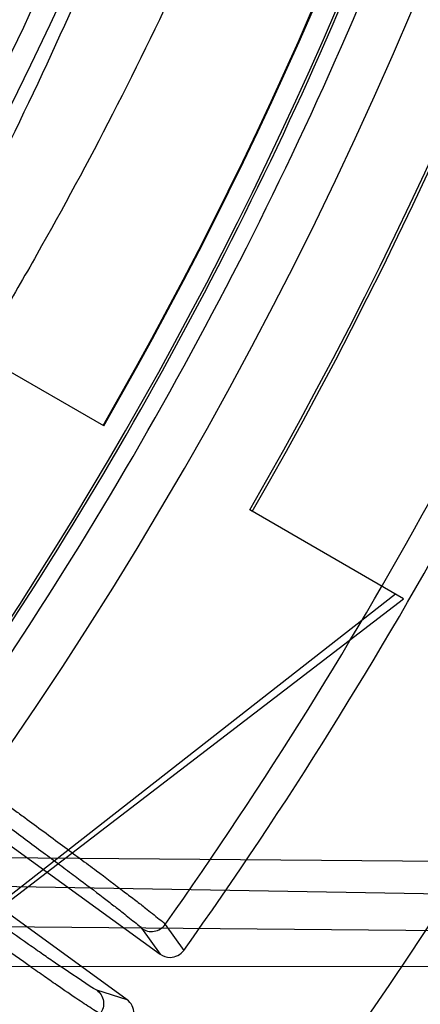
# Model space of a CAD drawing. Header units: millimetres. Extents: x 0 to 297, y 0 to 210.
# Tile 39 of 256: x 147.66 to 147.6956, y 91.1248 to 91.2125. Entities that reach past the tile are written whole.
import ezdxf

# ---------------------------------------------------------------- set-up
doc = ezdxf.new("R2010")
doc.units = ezdxf.units.MM
doc.header["$LTSCALE"] = 16.335
doc.layers.get('0').update_dxf_attribs({"linetype": 'CONTINUOUS'})
doc.layers.add('01_GLOBAL', color=7, linetype='CONTINUOUS')
doc.layers.add('INTFCLR_144815', color=7, linetype='CONTINUOUS')

msp = doc.modelspace()

# ---------------------------------------------------------------- linework, layer by layer
at = {"color": 7, "linetype": 'Continuous'}
msp.add_circle((148.0808034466, 92.1164639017), 1.9, dxfattribs=at)
at = {"color": 9, "linetype": 'Continuous'}
msp.add_arc((148.0808034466, 92.1164639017), 1.8756493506, 182.9674534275, 267.0325465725, dxfattribs=at)
at = {"layer": '01_GLOBAL', "color": 7, "linetype": 'Continuous'}
msp.add_circle((148.0808034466, 92.1164639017), 1.925, dxfattribs=at)
at = {"layer": 'INTFCLR_144815', "color": 6, "linetype": 'Continuous'}
for p, q in [((147.6674328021, 91.1763241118), (147.6538936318, 91.1841409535)), ((147.6941244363, 91.16091369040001), (147.6804231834, 91.1688241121)), ((147.6289322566, 91.1608730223), (147.6724532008, 91.1292532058)), ((147.6934135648, 91.1613241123), (147.6297297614, 91.11148943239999)), ((147.6323849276, 91.1135671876), (147.6941244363, 91.16091369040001)), ((147.6695142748, 91.1252081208), (147.6259933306, 91.1568279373)), ((147.6404664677, 91.1380252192), (147.7133196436, 91.1374299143))]:
    msp.add_line(p, q, dxfattribs=at)
at = {"layer": 'INTFCLR_144815', "color": 9, "linetype": 'Continuous'}
for p, q in [((147.7449290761, 91.13378375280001), (147.6064460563, 91.13620154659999)), ((147.6063751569, 91.1321407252), (147.7381147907, 91.1310451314)), ((147.6729018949, 91.13191032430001), (147.6745572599, 91.1295962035)), ((147.670797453, 91.13156205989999), (147.6724532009, 91.1292532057)), ((147.6063915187, 91.12812484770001), (147.72979146, 91.1282234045)), ((147.6695142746, 91.1252081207), (147.6668067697, 91.1260693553))]:
    msp.add_line(p, q, dxfattribs=at)
at = {"layer": 'INTFCLR_144815', "color": 6, "linetype": 'Continuous'}
msp.add_circle((147.3556636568, 91.35632411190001), 0.3190566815, dxfattribs=at)
for radius, start, end in [(0.4398395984, 313.9937911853, 154.5150993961), (0.3241269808, 308.490992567, 51.50900743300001), (0.3391361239, 316.9838592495, 43.0161407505), (0.3200091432, 313.9992414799, 46.00075850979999), (0.3599288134, 329.9999999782, 359.9999999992), (0.36, 329.9999999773, 360), (0.375, 330.0000000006, 360), (0.3752583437, 330.0000000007, 360), (0.3344853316, 324.681947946, 338.3180519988), (0.391278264, 324.5878227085, 338.4121772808)]:
    msp.add_arc((147.3556636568, 91.35632411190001), radius, start, end, dxfattribs=at)
at = {"layer": 'INTFCLR_144815', "color": 9, "linetype": 'Continuous'}
for centre, radius, start, end in [((147.3556636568, 91.35632411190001), 0.4080560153, 292.4997540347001, 54.0964566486), ((147.3556636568, 91.35632411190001), 0.3298406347, 314.0862202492, 45.9137797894), ((147.3556636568, 91.35632411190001), 0.3219531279, 313.8592910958, 46.1407088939), ((147.3556636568, 91.35632411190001), 0.3198467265, 314.0319604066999, 45.9680396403), ((147.3556636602, 91.3563241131), 0.3681108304, 292.4997540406, 16.610836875), ((147.3556636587, 91.3563241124), 0.3618983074, 311.2505121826, 12.701512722), ((147.3556636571, 91.3563241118), 0.3371742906, 324.8280604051, 338.1719396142), ((147.3556636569, 91.35632411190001), 0.3621400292, 324.835904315, 338.1640956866), ((147.3556636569, 91.35632411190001), 0.3636235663, 324.8324936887, 338.1675063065), ((147.3556636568, 91.35632411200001), 0.3885893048, 324.7244769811, 338.2755229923), ((147.3556636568, 91.35632411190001), 0.4364412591, 203.8266800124, 319.1799903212), ((147.3548637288, 91.3840173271), 0.4606470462, 311.8235167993, 326.745087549)]:
    msp.add_arc(centre, radius, start, end, dxfattribs=at)
at = {"layer": 'INTFCLR_144815', "color": 6, "linetype": 'Continuous'}
for points, knots in [([(147.5784687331, 91.13382420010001), (147.5781248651, 91.1338305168), (147.5784667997, 91.1351065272), (147.5789335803, 91.13570228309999), (147.5794381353, 91.13651419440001), (147.5799269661, 91.13721519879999), (147.5805020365, 91.13802435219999), (147.581162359, 91.13892311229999), (147.5819099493, 91.1399218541), (147.5827456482, 91.1410217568), (147.5836709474, 91.1422277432), (147.5846879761, 91.1435451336), (147.5857985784, 91.1449795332), (147.5870029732, 91.14653486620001), (147.5882990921, 91.1482126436), (147.5896836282, 91.1500132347), (147.5911548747, 91.15193951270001), (147.5927145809, 91.15399936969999), (147.5943650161, 91.15620210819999), (147.596103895, 91.1585517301), (147.5979255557, 91.16104816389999), (147.599823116, 91.1636899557), (147.6017910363, 91.1664778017), (147.6038223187, 91.1694105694), (147.6059091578, 91.17248603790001), (147.6080430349, 91.17570086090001), (147.610214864, 91.17905059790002), (147.6124151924, 91.1825298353), (147.6146343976, 91.1861323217), (147.6168628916, 91.189851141), (147.6190913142, 91.19367890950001), (147.6213106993, 91.1976079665), (147.6235126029, 91.2016305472), (147.6256891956, 91.2057389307), (147.6278333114, 91.2099255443), (147.6299384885, 91.2141830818), (147.631998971, 91.2185045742), (147.6340096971, 91.22288344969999), (147.635966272, 91.22731357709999), (147.6378649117, 91.23178925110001), (147.6397023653, 91.2363051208), (147.6414762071, 91.24085704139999), (147.6431808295, 91.2454316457), (147.6448144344, 91.2500236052), (147.6463777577, 91.25463405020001), (147.6478725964, 91.25926866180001), (147.6492992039, 91.2639290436), (147.6506556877, 91.2686094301), (147.651941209, 91.2733071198), (147.653154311, 91.27801617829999), (147.6542942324, 91.28273212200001), (147.6553612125, 91.2874541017), (147.656355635, 91.2921819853), (147.6572778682, 91.2969157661), (147.6581281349, 91.3016549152), (147.6589065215, 91.306398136), (147.6596131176, 91.31114385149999), (147.6602481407, 91.31589110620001), (147.6608118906, 91.3206396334), (147.6613046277, 91.32538908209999), (147.6617265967, 91.3301391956), (147.6620780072, 91.33488963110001), (147.6623590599, 91.33964034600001), (147.662569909, 91.3443911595), (147.6627106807, 91.34914211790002), (147.6627814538, 91.35389307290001), (147.6627822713, 91.3586440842), (147.6627131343, 91.3633950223), (147.6625740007, 91.3681459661), (147.6623647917, 91.3728967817), (147.6620853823, 91.37764750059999), (147.6617356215, 91.38239791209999), (147.6613153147, 91.3871479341), (147.6608242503, 91.3918972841), (147.6602621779, 91.39664575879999), (147.6596288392, 91.4013929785), (147.6589239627, 91.40613849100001), (147.6581472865, 91.4108816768), (147.6572985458, 91.41562188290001), (147.6563774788, 91.4203583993), (147.6553839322, 91.4250899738), (147.654317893, 91.42981488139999), (147.6531794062, 91.4345314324), (147.6519684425, 91.4392384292), (147.6506848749, 91.4439351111), (147.6493287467, 91.44862012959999), (147.6479004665, 91.4532910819), (147.6464007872, 91.4579448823), (147.6448306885, 91.4625782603), (147.6431912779, 91.4671880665), (147.6414839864, 91.4717707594), (147.6397106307, 91.47632235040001), (147.6378734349, 91.4808384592), (147.6359750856, 91.48531428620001), (147.6340187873, 91.48974459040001), (147.6320083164, 91.4941236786), (147.6299480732, 91.4984454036), (147.6278431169, 91.5027031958), (147.6256991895, 91.506890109), (147.623522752, 91.51099883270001), (147.6213209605, 91.5150218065), (147.6191016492, 91.51895129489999), (147.6168732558, 91.5227795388), (147.6146447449, 91.5264988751), (147.6124254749, 91.53010191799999), (147.6102250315, 91.53358175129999), (147.6080530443, 91.53693210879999), (147.6059189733, 91.54014756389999), (147.6038319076, 91.5432236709), (147.6018003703, 91.5461570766), (147.5998321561, 91.54894557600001), (147.5979341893, 91.551588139), (147.5961124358, 91.5540848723), (147.5943718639, 91.55643693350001), (147.5927164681, 91.55864638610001), (147.5911492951, 91.5607160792), (147.5896725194, 91.5626494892), (147.5882875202, 91.564450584), (147.5869950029, 91.5661236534), (147.5857951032, 91.5676731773), (147.5846874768, 91.5691037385), (147.5836714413, 91.5704198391), (147.5827460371, 91.5716259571), (147.5819101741, 91.5727260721), (147.5811625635, 91.57372483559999), (147.5805021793, 91.5746236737), (147.57992705, 91.5754329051), (147.5794381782, 91.57613396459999), (147.5789336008, 91.57694590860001), (147.5784668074, 91.5775416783), (147.578124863, 91.57881770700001), (147.5784687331, 91.5788240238)], [0, 0, 0, 0, 0.0021236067, 0.0044659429, 0.005996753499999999, 0.007775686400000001, 0.0098091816, 0.0121043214, 0.0146687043, 0.0175100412, 0.0206343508, 0.0240542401, 0.0277864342, 0.0318356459, 0.0362005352, 0.040877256, 0.0458603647, 0.0511668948, 0.0568307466, 0.06285557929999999, 0.0692156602, 0.07591263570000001, 0.0829392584, 0.09028590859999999, 0.0979403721, 0.1058876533, 0.114110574, 0.1225900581, 0.1313055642, 0.140235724, 0.1493588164, 0.1586532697, 0.1680981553, 0.1776734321, 0.1873601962, 0.1971407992, 0.2069991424, 0.2169205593, 0.2268918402, 0.236901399, 0.2469387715, 0.256994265, 0.2670652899, 0.2770813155, 0.2870874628, 0.2971238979, 0.3071487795, 0.3171804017, 0.3272115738, 0.3372204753, 0.347205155, 0.3571681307, 0.3671107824, 0.3770356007, 0.3869457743, 0.396839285, 0.4067137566, 0.4165706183, 0.4264117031, 0.436238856, 0.4460529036, 0.4558561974, 0.465649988, 0.4754369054, 0.4852183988, 0.4949970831, 0.5047743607, 0.514552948, 0.5243342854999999, 0.5341210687, 0.5439147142, 0.5537177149, 0.5635313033, 0.5733577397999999, 0.5831983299, 0.5930548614, 0.6029285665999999, 0.6128203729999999, 0.6227310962, 0.6326618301, 0.642613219, 0.6525827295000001, 0.6625684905, 0.6725713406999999, 0.6825918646, 0.692631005, 0.7026858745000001, 0.7127502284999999, 0.7228203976, 0.7328919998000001, 0.7429592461, 0.7530154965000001, 0.7630529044, 0.7730624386, 0.783033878, 0.7929554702, 0.8028140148, 0.8125949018, 0.8222819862, 0.8318577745, 0.8413032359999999, 0.8505983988, 0.8597223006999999, 0.868653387, 0.8773699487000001, 0.8858505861, 0.894074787, 0.9020233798, 0.9096791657, 0.9170272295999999, 0.9240552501, 0.9307537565, 0.9371162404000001, 0.9431389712, 0.9488208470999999, 0.9541629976, 0.959168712, 0.963842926, 0.9681919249, 0.9722229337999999, 0.9759438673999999, 0.9793632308, 0.9824892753, 0.9853304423, 0.9878949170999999, 0.9901903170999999, 0.992224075, 0.994003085, 0.9955339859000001, 0.9978763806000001, 1, 1, 1, 1]), ([(147.5857237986, 91.57132411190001), (147.5853758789, 91.57132411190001), (147.5856994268, 91.5700334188), (147.5861425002, 91.5694166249), (147.5866231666, 91.5685877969), (147.5870888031, 91.56787103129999), (147.587636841, 91.56704452), (147.5882660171, 91.566126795), (147.5889780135, 91.5651078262), (147.5897734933, 91.5639864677), (147.590653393, 91.5627583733), (147.5916183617, 91.5614199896), (147.592668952, 91.55996724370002), (147.5938053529, 91.5583961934), (147.5950274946, 91.5567027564), (147.5963347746, 91.55488309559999), (147.5977261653, 91.55293344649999), (147.5991999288, 91.5508505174), (147.6007536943, 91.5486313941), (147.6023842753, 91.5462738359), (147.6040876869, 91.5437763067), (147.605859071, 91.5411381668), (147.6076927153, 91.5383597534), (147.6095821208, 91.5354424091), (147.6115200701, 91.5323885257), (147.6134987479, 91.5292015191), (147.6155098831, 91.52588577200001), (147.6175449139, 91.5224465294), (147.6195951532, 91.5188897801), (147.6216519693, 91.5152220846), (147.6237069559, 91.51145038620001), (147.6257520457, 91.50758188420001), (147.6277796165, 91.5036238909), (147.6297825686, 91.4995837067), (147.6317543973, 91.4954684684), (147.633689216, 91.4912850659), (147.635581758, 91.48704008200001), (147.6374273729, 91.48273972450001), (147.6392219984, 91.4783897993), (147.6409621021, 91.4739957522), (147.6426447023, 91.46956251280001), (147.6442672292, 91.46509473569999), (147.6458276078, 91.4605964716), (147.6473240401, 91.4560716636), (147.6487551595, 91.4515235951), (147.6501197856, 91.4469555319), (147.6514170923, 91.4423700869), (147.6526463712, 91.4377699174), (147.6538071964, 91.43315704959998), (147.6548992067, 91.4285336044), (147.6559222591, 91.42390110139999), (147.6568762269, 91.41926123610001), (147.6577611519, 91.41461511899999), (147.6585770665, 91.40996406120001), (147.6593241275, 91.4053087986), (147.6600024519, 91.4006503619), (147.6606122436, 91.3959892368), (147.6611536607, 91.39132621), (147.6616269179, 91.3866615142), (147.662032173, 91.38199575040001), (147.6623696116, 91.3773290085), (147.6626393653, 91.3726617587), (147.6628415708, 91.3679939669), (147.6629763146, 91.3633260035), (147.6630436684, 91.3586577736), (147.6630436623, 91.35398960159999), (147.6629762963, 91.34932138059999), (147.6628415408, 91.34465342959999), (147.662639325, 91.33998567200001), (147.6623695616, 91.3353184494), (147.6620321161, 91.3306517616), (147.6616268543, 91.3259860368), (147.6611535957, 91.32132141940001), (147.6606121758, 91.31665843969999), (147.6600023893, 91.31199741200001), (147.659324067, 91.3073390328), (147.6585770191, 91.30268388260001), (147.6577611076, 91.29803286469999), (147.6568762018, 91.2933868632), (147.6559222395, 91.2887470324), (147.6548992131, 91.28411464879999), (147.6538072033, 91.2794912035), (147.6526464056, 91.27487844), (147.6514171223, 91.2702782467), (147.6501198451, 91.2656928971), (147.6487552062, 91.2611247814), (147.6473241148, 91.256576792), (147.6458276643, 91.2520519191), (147.6442673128, 91.2475537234), (147.6426447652, 91.24308588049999), (147.6409621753, 91.23865265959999), (147.6392220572, 91.23425857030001), (147.6374274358, 91.2299086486), (147.6355818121, 91.225608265), (147.6336892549, 91.2213632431), (147.6317544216, 91.2171798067), (147.6297825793, 91.2130645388), (147.6277796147, 91.209024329), (147.6257520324, 91.20506631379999), (147.6237069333, 91.2011977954), (147.6216519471, 91.1974260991), (147.6195951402, 91.1937584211), (147.6175449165, 91.1902016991), (147.6155099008, 91.1867624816), (147.613498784, 91.18344676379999), (147.6115201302, 91.1802597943), (147.6095822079, 91.177205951), (147.6076928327, 91.17428865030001), (147.6058592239, 91.1715102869), (147.6040878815, 91.1688722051), (147.6023844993, 91.1663747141), (147.6007539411, 91.16401718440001), (147.5992001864, 91.1617980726), (147.5977264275, 91.15971514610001), (147.5963350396, 91.1577654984), (147.5950277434, 91.15594581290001), (147.5938055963, 91.15425236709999), (147.5926691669, 91.15268127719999), (147.5916185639, 91.1512285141), (147.5906535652, 91.1498900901), (147.5897736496, 91.1486619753), (147.5889781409, 91.1475405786), (147.5882661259, 91.14652158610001), (147.5876369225, 91.14560382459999), (147.5870888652, 91.14477728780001), (147.5866232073, 91.1440604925), (147.5861425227, 91.14323163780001), (147.585699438, 91.1426148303), (147.5853758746, 91.1413241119), (147.5857237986, 91.1413241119)], [0, 0, 0, 0, 0.0022415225, 0.0046949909, 0.0062948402, 0.0081515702, 0.0102713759, 0.0126610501, 0.0153273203, 0.0182777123, 0.0215194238, 0.0250604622, 0.0289080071, 0.0330699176, 0.0375525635, 0.0423627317, 0.0475050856, 0.0529841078, 0.05880161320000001, 0.0649581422, 0.07145189, 0.07827835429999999, 0.08543053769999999, 0.0928988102, 0.1006709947, 0.1087324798, 0.1170666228, 0.1256550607, 0.1344781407, 0.1435153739, 0.1527460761, 0.1621498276, 0.1717063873, 0.1813963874, 0.1912015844, 0.2011049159, 0.2110906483, 0.2211444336, 0.2312534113, 0.241406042, 0.2515916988, 0.2618021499, 0.2720286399, 0.2822654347, 0.2925056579, 0.3027455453, 0.312979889, 0.3232065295, 0.3334216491, 0.3436244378, 0.3538122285, 0.3639852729, 0.3741416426, 0.3842825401, 0.3944068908, 0.4045165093, 0.4146106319, 0.4246916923, 0.4347594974, 0.444816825, 0.4548636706, 0.4649030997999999, 0.474935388, 0.4849637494, 0.494988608, 0.5050132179, 0.5150380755, 0.5250663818, 0.5350986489, 0.5451379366, 0.5551847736, 0.565241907, 0.5753096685, 0.5853904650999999, 0.5954845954, 0.6055938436, 0.615718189, 0.6258587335, 0.636015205, 0.6461877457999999, 0.6563757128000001, 0.6665780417, 0.6767934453, 0.6870195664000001, 0.6972543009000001, 0.7074936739, 0.7177343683, 0.7279706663, 0.7381976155, 0.7484076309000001, 0.7585937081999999, 0.7687462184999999, 0.7788551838, 0.7889090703, 0.7988948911, 0.808798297, 0.8186035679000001, 0.82829363, 0.8378502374, 0.8472540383, 0.8564847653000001, 0.8655219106, 0.8743449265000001, 0.8829333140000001, 0.8912673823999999, 0.8993287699, 0.9071008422, 0.9145690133, 0.9217210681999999, 0.9285473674, 0.9350409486, 0.9411974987, 0.9470149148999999, 0.9524939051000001, 0.9576363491, 0.9624464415, 0.9669292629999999, 0.9710911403, 0.9749388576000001, 0.9784798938, 0.9817217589, 0.9846721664, 0.9873385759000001, 0.9897282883, 0.9918482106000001, 0.9937049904, 0.9953049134, 0.9977584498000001, 1, 1, 1, 1]), ([(147.5910646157, 91.1464157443), (147.5904495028, 91.14642648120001), (147.5914902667, 91.1484710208), (147.5922383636, 91.14971900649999), (147.5935068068, 91.1517141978), (147.5950324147, 91.1539776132), (147.5969644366, 91.1568013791), (147.599250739, 91.16011747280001), (147.6018249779, 91.16387981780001), (147.6044960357, 91.16783999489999), (147.6070670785, 91.1717333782), (147.6094260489, 91.1753801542), (147.6115657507, 91.1787633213), (147.6134969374, 91.1818828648), (147.6152378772, 91.18475118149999), (147.6167974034, 91.18737090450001), (147.6181918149, 91.1897547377), (147.6194356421, 91.1919165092), (147.620554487, 91.1938910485), (147.6216380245, 91.1958294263), (147.6227354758, 91.1978218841), (147.6238302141, 91.19984183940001), (147.6248430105, 91.2017392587), (147.6257359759, 91.2034362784), (147.6265233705, 91.204951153), (147.6272180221, 91.2063022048), (147.6278635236, 91.2075703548), (147.6285130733, 91.2088599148), (147.6292189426, 91.21027636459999), (147.6299993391, 91.2118614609), (147.6308643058, 91.2136423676), (147.631823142, 91.2156478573), (147.6328847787, 91.21790842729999), (147.6340568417, 91.22045500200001), (147.6353513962, 91.22333360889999), (147.6367767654, 91.2265898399), (147.6383442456, 91.2302821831), (147.6400690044, 91.2344907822), (147.6419653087, 91.23931506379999), (147.6440438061, 91.2448749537), (147.6463075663, 91.2512986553), (147.6487602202, 91.25877888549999), (147.651338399, 91.2673810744), (147.6538697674, 91.27681588), (147.6561867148, 91.2866594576), (147.6581973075, 91.2965647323), (147.6598957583, 91.30650275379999), (147.6612827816, 91.3164589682), (147.6623599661, 91.32643859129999), (147.6631265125, 91.3364137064), (147.663584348, 91.3463790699), (147.6636860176, 91.35301289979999), (147.6636860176, 91.3563241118)], [0, 0, 0, 0, 0.0081673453, 0.0154284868, 0.025145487, 0.0374546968, 0.0524606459, 0.0702814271, 0.0910268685, 0.1129482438, 0.1337055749, 0.1529641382, 0.1706077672, 0.186847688, 0.2016713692, 0.2151515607, 0.2273221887, 0.2383348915, 0.2482619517, 0.2574513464, 0.2678158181, 0.2784602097, 0.2879526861, 0.2963692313, 0.3039179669, 0.3106181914, 0.316537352, 0.3228091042, 0.3297871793, 0.3375473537, 0.3462645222, 0.3560710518, 0.3670580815, 0.3794198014, 0.3932872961, 0.4089598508, 0.4266081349, 0.4465389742, 0.4693403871, 0.4954216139, 0.5253358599, 0.5597543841, 0.5999196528, 0.6445403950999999, 0.6894180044, 0.7341505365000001, 0.7787008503, 0.8232446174, 0.8675822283, 0.911936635, 0.9560410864, 1, 1, 1, 1]), ([(147.6784438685, 91.35632411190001), (147.6784438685, 91.3530371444), (147.6783379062, 91.3464557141), (147.6778604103, 91.3365847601), (147.6770625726, 91.326712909), (147.6759426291, 91.31684737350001), (147.6744981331, 91.30699276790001), (147.672726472, 91.2971556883), (147.6706252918, 91.2873455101), (147.6681931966, 91.2775753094), (147.6654305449, 91.2678626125), (147.6623404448, 91.2582299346), (147.6589300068, 91.24870577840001), (147.6552119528, 91.2393254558), (147.6512063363, 91.23013181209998), (147.6469425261, 91.22117554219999), (147.6424608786, 91.2125148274), (147.6378141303, 91.20421417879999), (147.633067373, 91.196341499), (147.6282964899, 91.18896402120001), (147.6235843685, 91.18214265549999), (147.6190150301, 91.1759261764), (147.61466726, 91.1703466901), (147.6106082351, 91.1654169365), (147.6068899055, 91.16113172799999), (147.6035474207, 91.1574693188), (147.6006009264, 91.1544015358), (147.5980577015, 91.1518832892), (147.5959178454, 91.14990113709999), (147.5941724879, 91.14835424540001), (147.5926557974, 91.14725500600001), (147.5916594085, 91.14640538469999), (147.5910646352, 91.1464157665)], [0, 0, 0, 0, 0.0421285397, 0.08434683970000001, 0.1266414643, 0.1690446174, 0.2115817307, 0.2542734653, 0.2971305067, 0.3401457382, 0.3832945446, 0.4265305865, 0.4697791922, 0.5129300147, 0.5558322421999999, 0.5982870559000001, 0.6400420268, 0.6807938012, 0.7201892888, 0.7578469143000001, 0.7933806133, 0.8264335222, 0.8567170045, 0.8840287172, 0.9082689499, 0.9294277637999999, 0.9475672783, 0.9627965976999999, 0.9752495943, 0.9850650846, 0.9923757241, 1, 1, 1, 1]), ([(147.6724532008, 91.1292532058), (147.6727053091, 91.12907004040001), (147.6734848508, 91.1288023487), (147.6742930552, 91.1292245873), (147.6745572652, 91.12959619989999)], [0, 0, 0, 0, 0.4059766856, 1, 1, 1, 1]), ([(147.6698382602, 91.1231010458), (147.6700236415, 91.12335077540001), (147.6702986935, 91.12412790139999), (147.6698836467, 91.1249397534), (147.6695142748, 91.1252081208)], [0, 0, 0, 0, 0.4051870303, 1, 1, 1, 1])]:
    msp.add_open_spline(points, degree=3, knots=knots, dxfattribs=at)
at = {"layer": 'INTFCLR_144815', "color": 9, "linetype": 'Continuous'}
for points, knots in [([(147.6283543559, 91.57024776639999), (147.6294180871, 91.5688536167), (147.630862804, 91.56696472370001), (147.6326975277, 91.5645422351), (147.6343230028, 91.5623829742), (147.6374700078, 91.5581538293), (147.6422950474, 91.5514658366), (147.6484337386, 91.5424826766), (147.6537466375, 91.53417133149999), (147.6575445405, 91.5278771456), (147.6597868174, 91.5240417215), (147.6632667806, 91.5179560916), (147.6684450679, 91.5083498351), (147.6750329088, 91.4947848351), (147.6796659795, 91.48403057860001), (147.6826394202, 91.47652465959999), (147.6846311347, 91.4713109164), (147.6880120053, 91.46193816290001), (147.6924099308, 91.4481086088), (147.6969134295, 91.4308553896), (147.69963434, 91.417485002), (147.7011659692, 91.40833161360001), (147.7021196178, 91.40208522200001), (147.7031492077, 91.3942041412), (147.7039527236, 91.3862682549), (147.7044584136, 91.379881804), (147.705075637, 91.37030895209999), (147.7054767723, 91.3559648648), (147.7049005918, 91.33688026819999), (147.7036423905, 91.32263843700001), (147.7024631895, 91.3131960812), (147.7015938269, 91.3069664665), (147.699874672, 91.29631569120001), (147.6968444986, 91.2815059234), (147.692353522, 91.2643493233), (147.6879646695, 91.25057090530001), (147.68482291, 91.24187146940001), (147.6833339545, 91.23794173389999), (147.6823398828, 91.2353662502), (147.679626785, 91.2285242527), (147.6750011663, 91.2177953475), (147.6684267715, 91.20426379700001), (147.6627290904, 91.1936955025), (147.6586779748, 91.18668870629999), (147.6564022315, 91.1828779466), (147.6531576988, 91.1775555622), (147.648433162, 91.1701644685), (147.6422890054, 91.161173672), (147.6374604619, 91.1544813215), (147.6343122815, 91.15025092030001), (147.6326881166, 91.1480935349), (147.6308572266, 91.1456762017), (147.6294159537, 91.14379182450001), (147.6283544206, 91.142400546)], [0, 0, 0, 0, 0.0113523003, 0.0153945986, 0.0196724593, 0.0288485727, 0.04952051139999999, 0.0730548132, 0.0992747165, 0.1133659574, 0.1206417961, 0.1280352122, 0.1587481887, 0.1912667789, 0.2256293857, 0.2345212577, 0.2435306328, 0.2617592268, 0.2990180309, 0.3374305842, 0.3771409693, 0.3872950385, 0.3975091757, 0.4180450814, 0.4387403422, 0.4491382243, 0.4595166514, 0.5008391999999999, 0.5419727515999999, 0.5830556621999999, 0.5933356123, 0.6035730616, 0.6237732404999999, 0.6631691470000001, 0.7013781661, 0.7385292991, 0.7567366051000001, 0.761249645, 0.7657337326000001, 0.7746080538, 0.8088969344, 0.8413373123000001, 0.8719692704, 0.886598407, 0.893729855, 0.9007025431, 0.926950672, 0.9505051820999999, 0.9711896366, 0.9803691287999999, 0.9846421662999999, 0.9886711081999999, 1, 1, 1, 1]), ([(147.6264139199, 91.14729540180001), (147.6270282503, 91.1481574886), (147.6294889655, 91.1516316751), (147.6339716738, 91.1581417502), (147.6399351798, 91.1672824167), (147.6445186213, 91.1747911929), (147.6476662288, 91.1801973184), (147.6498753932, 91.18407028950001), (147.6538094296, 91.1911936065), (147.6593414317, 91.2019347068), (147.6657225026, 91.2156808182), (147.6702095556, 91.22657225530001), (147.6728413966, 91.2335168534), (147.6738061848, 91.2361322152), (147.675251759, 91.2401240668), (147.6783028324, 91.24896338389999), (147.682563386, 91.2629581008), (147.6869216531, 91.2803769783), (147.6898615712, 91.2954085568), (147.6915296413, 91.30621823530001), (147.6923733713, 91.31254204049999), (147.6935181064, 91.3221296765), (147.694750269, 91.33671846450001), (147.6951187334, 91.3497428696), (147.695118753, 91.356324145)], [0, 0, 0, 0, 0.0141977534, 0.0570997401, 0.1060018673, 0.1605593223, 0.1750635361, 0.1899029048, 0.2203592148, 0.2841982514, 0.3519009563, 0.42356155, 0.4421237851, 0.4515054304, 0.4609492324, 0.4990648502, 0.5769114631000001, 0.6570654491, 0.7397891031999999, 0.7822307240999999, 0.8037455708, 0.8253529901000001, 0.9117316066, 1, 1, 1, 1]), ([(147.6777712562, 91.3440149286), (147.6775343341, 91.337471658), (147.6766450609, 91.32382585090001), (147.6744952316, 91.3067592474), (147.6725220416, 91.2954080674), (147.6715179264, 91.2902270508), (147.6708267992, 91.28680235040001), (147.6688637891, 91.2776198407), (147.6651755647, 91.26304964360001), (147.6602216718, 91.2473626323), (147.6563955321, 91.2368077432), (147.6541443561, 91.2309710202), (147.6507896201, 91.22260613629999), (147.6466571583, 91.21318547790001), (147.642249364, 91.2040679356), (147.6397385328, 91.19909895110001), (147.6360995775, 91.1920961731), (147.6306714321, 91.1823021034), (147.6233968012, 91.1703037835), (147.6175102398, 91.1612757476), (147.613830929, 91.1558625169), (147.6122465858, 91.153562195), (147.6112541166, 91.15212794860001), (147.6088296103, 91.14864636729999), (147.6053739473, 91.14375603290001), (147.6021790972, 91.13921290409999), (147.6005580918, 91.1367208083), (147.599850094, 91.1355890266), (147.5992442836, 91.1344861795), (147.5988357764, 91.13361876), (147.5987958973, 91.1330647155), (147.5989086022, 91.1329663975)], [0, 0, 0, 0, 0.0858001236, 0.1790833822, 0.2252548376, 0.2367557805, 0.2482389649, 0.2710367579, 0.3598009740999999, 0.445061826, 0.4864888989, 0.5069045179, 0.5270361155, 0.6045890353, 0.6416374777, 0.6597341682, 0.6775421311, 0.7450519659, 0.8064210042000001, 0.8613741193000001, 0.8862623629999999, 0.8921897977, 0.8979757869, 0.909117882, 0.9477859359, 0.9764348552, 0.98192108, 0.9867019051, 0.9940016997, 0.9980401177, 1, 1, 1, 1]), ([(147.6064460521, 91.1362015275), (147.6063338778, 91.1362930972), (147.606379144, 91.1368455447), (147.606811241, 91.1376844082), (147.6074390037, 91.13876833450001), (147.6081735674, 91.1398767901), (147.6098552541, 91.14232568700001), (147.6131602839, 91.1467886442), (147.6167310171, 91.1515965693), (147.6192366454, 91.15502191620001), (147.6202621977, 91.1564331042), (147.6218989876, 91.1586962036), (147.6256984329, 91.1640210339), (147.6317762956, 91.1729049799), (147.6392883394, 91.1847191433), (147.6448969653, 91.1943722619), (147.6486568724, 91.2012759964), (147.651249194, 91.20617136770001), (147.6557981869, 91.2151509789), (147.6600668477, 91.22443848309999), (147.6635331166, 91.2326893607), (147.6658573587, 91.2384424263), (147.6698063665, 91.2488430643), (147.6749212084, 91.26430682), (147.6787325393, 91.27868388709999), (147.6807607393, 91.2877450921), (147.6814745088, 91.2911231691), (147.6825112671, 91.29623247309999), (147.6845483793, 91.3074250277), (147.6865680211, 91.32273775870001), (147.6874675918, 91.33466089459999), (147.6877248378, 91.3395796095)], [0, 0, 0, 0, 0.0019511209, 0.0060578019, 0.0135221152, 0.0184240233, 0.0240553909, 0.0535050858, 0.0932797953, 0.1047395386, 0.110689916, 0.1167852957, 0.1423727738, 0.1988288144, 0.2618001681, 0.3309746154, 0.3492045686, 0.3677228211, 0.4056116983, 0.4848284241, 0.5053718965, 0.5261970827, 0.5684309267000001, 0.6552565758, 0.7455309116, 0.7687000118, 0.7803679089, 0.7920523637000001, 0.8389465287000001, 0.9336333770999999, 1, 1, 1, 1]), ([(147.6529156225, 91.1468882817), (147.6541869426, 91.145966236), (147.6560766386, 91.14459134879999), (147.6582685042, 91.142988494), (147.659492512, 91.14209101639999), (147.6612266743, 91.14081706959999), (147.6631731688, 91.13938041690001), (147.6650626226, 91.1379764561), (147.666062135, 91.1372308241), (147.6673716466, 91.1362508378), (147.6687790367, 91.13519263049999), (147.6702322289, 91.1340783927), (147.6712830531, 91.133274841), (147.6721375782, 91.13255657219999), (147.6727611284, 91.13209969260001), (147.6729018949, 91.13191032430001)], [0, 0, 0, 0, 0.1886030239, 0.2806470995, 0.3260987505, 0.3708767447, 0.5390620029, 0.6166316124, 0.6535697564, 0.6888152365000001, 0.8130592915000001, 0.8649830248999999, 0.9088242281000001, 0.9716634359, 1, 1, 1, 1]), ([(147.6520340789, 91.14567494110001), (147.6532284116, 91.14480720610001), (147.6550035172, 91.1435131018), (147.6570622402, 91.1420041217), (147.6582118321, 91.1411591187), (147.6598405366, 91.13995959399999), (147.6616686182, 91.1386068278), (147.663442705, 91.1372842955), (147.6643811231, 91.13658180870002), (147.6656105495, 91.1356584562), (147.6669316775, 91.1346610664), (147.6682952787, 91.13361048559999), (147.6692817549, 91.1328528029), (147.6700814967, 91.13217414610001), (147.670668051, 91.13174245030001), (147.670797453, 91.13156205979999)], [0, 0, 0, 0, 0.1885916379, 0.28062984, 0.326079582, 0.3708551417, 0.5390330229, 0.6165993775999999, 0.6535363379, 0.6887817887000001, 0.8130239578, 0.8649486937, 0.9087902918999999, 0.9716394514, 1, 1, 1, 1]), ([(147.6668067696, 91.1260693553), (147.6665978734, 91.1261358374), (147.6653877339, 91.12698958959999), (147.6637862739, 91.1280051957), (147.6621864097, 91.129125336), (147.661384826, 91.1296837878), (147.6600089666, 91.1306477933), (147.6585828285, 91.1316550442), (147.6571064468, 91.13270396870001), (147.6560290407, 91.1334712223), (147.6540559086, 91.1348810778), (147.6520538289, 91.1363203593), (147.6503014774, 91.1375856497), (147.6490961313, 91.1384575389), (147.6481908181, 91.13911414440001), (147.6475864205, 91.1395532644)], [0, 0, 0, 0, 0.0280051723, 0.185938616, 0.2448718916, 0.2771027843, 0.3107757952, 0.4594723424, 0.5001568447, 0.5421363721, 0.6284435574, 0.80995639, 0.8571310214, 0.9045617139, 1, 1, 1, 1]), ([(147.6671258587, 91.1239602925), (147.6669050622, 91.1240347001), (147.6662794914, 91.1244838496), (147.6649769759, 91.1253019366), (147.6634949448, 91.126342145), (147.6622216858, 91.1272255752), (147.6613704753, 91.12782244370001), (147.6599085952, 91.128850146), (147.6583932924, 91.1299243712), (147.6568243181, 91.1310424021), (147.6556792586, 91.1318601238), (147.6535820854, 91.13336252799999), (147.6514540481, 91.13489614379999), (147.6495912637, 91.1362440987), (147.6483098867, 91.1371728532), (147.6473474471, 91.1378722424), (147.6467048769, 91.13833992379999)], [0, 0, 0, 0, 0.0279811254, 0.09086047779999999, 0.1859092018, 0.244841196, 0.2770726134, 0.3107473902, 0.4594473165, 0.5001328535, 0.5421138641, 0.6284246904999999, 0.8099462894, 0.8571238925, 0.9045571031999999, 1, 1, 1, 1]), ([(147.670797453, 91.13156205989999), (147.6711091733, 91.1313360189), (147.6719501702, 91.1311282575), (147.6726790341, 91.1315959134), (147.6729018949, 91.13191032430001)], [0, 0, 0, 0, 0.4997833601, 1, 1, 1, 1]), ([(147.6668067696, 91.1260693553), (147.6671180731, 91.1258427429), (147.6675755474, 91.12510711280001), (147.667356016, 91.1242694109), (147.6671258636, 91.1239602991)], [0, 0, 0, 0, 0.4997833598, 1, 1, 1, 1])]:
    msp.add_open_spline(points, degree=3, knots=knots, dxfattribs=at)

doc.saveas('drawing.dxf')
